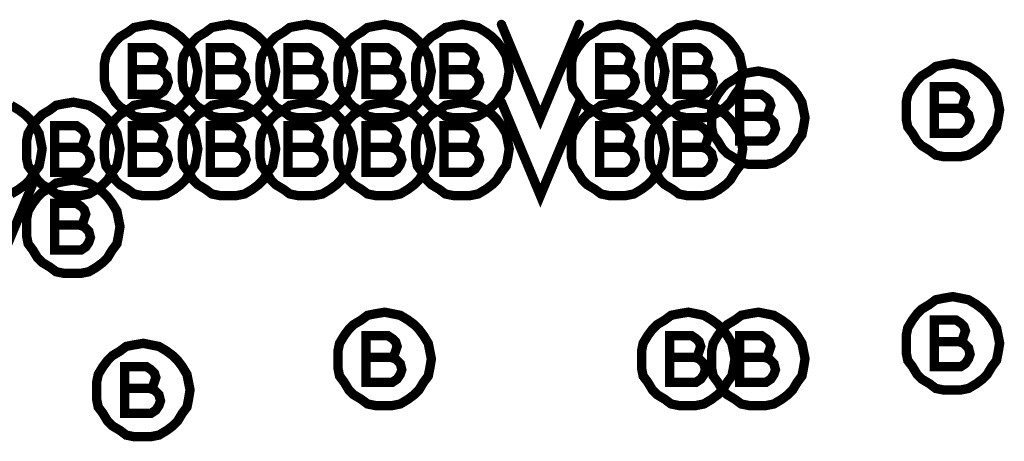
# Model space of a CAD drawing. Extents: x 28 to 61, y 24.9 to 46.
# Tile 21 of 96: x 36.071 to 36.703, y 31.472 to 31.743. Entities that reach past the tile are written whole.
import ezdxf

# ---------------------------------------------------------------- set-up
doc = ezdxf.new("R2010")
doc.units = 0
doc.layers.add('1', color=2, linetype='CONTINUOUS')

msp = doc.modelspace()

# ---------------------------------------------------------------- linework, layer by layer
at = {"layer": '1', "const_width": 0.006}
for points in [[(36.185, 31.71), (36.184, 31.715), (36.183, 31.72), (36.18, 31.725), (36.177, 31.729), (36.174, 31.732), (36.17, 31.735), (36.165, 31.738), (36.16, 31.739), (36.155, 31.74), (36.149, 31.739), (36.144, 31.738), (36.14, 31.735), (36.135, 31.732), (36.132, 31.729), (36.129, 31.725), (36.126, 31.72), (36.125, 31.715), (36.125, 31.71), (36.125, 31.704), (36.126, 31.699), (36.129, 31.695), (36.132, 31.69), (36.135, 31.687), (36.14, 31.684), (36.144, 31.681), (36.149, 31.68), (36.155, 31.68), (36.16, 31.68), (36.165, 31.681), (36.17, 31.684), (36.174, 31.687), (36.177, 31.69), (36.18, 31.695), (36.183, 31.699), (36.184, 31.704), (36.185, 31.71)], [(36.235, 31.71), (36.234, 31.715), (36.233, 31.72), (36.23, 31.725), (36.227, 31.729), (36.224, 31.732), (36.22, 31.735), (36.215, 31.738), (36.21, 31.739), (36.205, 31.74), (36.199, 31.739), (36.194, 31.738), (36.19, 31.735), (36.185, 31.732), (36.182, 31.729), (36.179, 31.725), (36.176, 31.72), (36.175, 31.715), (36.175, 31.71), (36.175, 31.704), (36.176, 31.699), (36.179, 31.695), (36.182, 31.69), (36.185, 31.687), (36.19, 31.684), (36.194, 31.681), (36.199, 31.68), (36.205, 31.68), (36.21, 31.68), (36.215, 31.681), (36.22, 31.684), (36.224, 31.687), (36.227, 31.69), (36.23, 31.695), (36.233, 31.699), (36.234, 31.704), (36.235, 31.71)], [(36.285, 31.71), (36.284, 31.715), (36.283, 31.72), (36.28, 31.725), (36.277, 31.729), (36.274, 31.732), (36.27, 31.735), (36.265, 31.738), (36.26, 31.739), (36.255, 31.74), (36.249, 31.739), (36.244, 31.738), (36.24, 31.735), (36.235, 31.732), (36.232, 31.729), (36.229, 31.725), (36.226, 31.72), (36.225, 31.715), (36.225, 31.71), (36.225, 31.704), (36.226, 31.699), (36.229, 31.695), (36.232, 31.69), (36.235, 31.687), (36.24, 31.684), (36.244, 31.681), (36.249, 31.68), (36.255, 31.68), (36.26, 31.68), (36.265, 31.681), (36.27, 31.684), (36.274, 31.687), (36.277, 31.69), (36.28, 31.695), (36.283, 31.699), (36.284, 31.704), (36.285, 31.71)], [(36.335, 31.71), (36.334, 31.715), (36.333, 31.72), (36.33, 31.725), (36.327, 31.729), (36.324, 31.732), (36.32, 31.735), (36.315, 31.738), (36.31, 31.739), (36.305, 31.74), (36.299, 31.739), (36.294, 31.738), (36.29, 31.735), (36.285, 31.732), (36.282, 31.729), (36.279, 31.725), (36.276, 31.72), (36.275, 31.715), (36.275, 31.71), (36.275, 31.704), (36.276, 31.699), (36.279, 31.695), (36.282, 31.69), (36.285, 31.687), (36.29, 31.684), (36.294, 31.681), (36.299, 31.68), (36.305, 31.68), (36.31, 31.68), (36.315, 31.681), (36.32, 31.684), (36.324, 31.687), (36.327, 31.69), (36.33, 31.695), (36.333, 31.699), (36.334, 31.704), (36.335, 31.71)], [(36.385, 31.71), (36.384, 31.715), (36.383, 31.72), (36.38, 31.725), (36.377, 31.729), (36.374, 31.732), (36.37, 31.735), (36.365, 31.738), (36.36, 31.739), (36.355, 31.74), (36.349, 31.739), (36.344, 31.738), (36.34, 31.735), (36.335, 31.732), (36.332, 31.729), (36.329, 31.725), (36.326, 31.72), (36.325, 31.715), (36.325, 31.71), (36.325, 31.704), (36.326, 31.699), (36.329, 31.695), (36.332, 31.69), (36.335, 31.687), (36.34, 31.684), (36.344, 31.681), (36.349, 31.68), (36.355, 31.68), (36.36, 31.68), (36.365, 31.681), (36.37, 31.684), (36.374, 31.687), (36.377, 31.69), (36.38, 31.695), (36.383, 31.699), (36.384, 31.704), (36.385, 31.71)], [(36.38, 31.74), (36.405, 31.68), (36.43, 31.74)], [(36.485, 31.71), (36.484, 31.715), (36.483, 31.72), (36.48, 31.725), (36.477, 31.729), (36.474, 31.732), (36.47, 31.735), (36.465, 31.738), (36.46, 31.739), (36.455, 31.74), (36.449, 31.739), (36.444, 31.738), (36.44, 31.735), (36.435, 31.732), (36.432, 31.729), (36.429, 31.725), (36.426, 31.72), (36.425, 31.715), (36.425, 31.71), (36.425, 31.704), (36.426, 31.699), (36.429, 31.695), (36.432, 31.69), (36.435, 31.687), (36.44, 31.684), (36.444, 31.681), (36.449, 31.68), (36.455, 31.68), (36.46, 31.68), (36.465, 31.681), (36.47, 31.684), (36.474, 31.687), (36.477, 31.69), (36.48, 31.695), (36.483, 31.699), (36.484, 31.704), (36.485, 31.71)], [(36.535, 31.71), (36.534, 31.715), (36.533, 31.72), (36.53, 31.725), (36.527, 31.729), (36.524, 31.732), (36.52, 31.735), (36.515, 31.738), (36.51, 31.739), (36.505, 31.74), (36.499, 31.739), (36.494, 31.738), (36.49, 31.735), (36.485, 31.732), (36.482, 31.729), (36.479, 31.725), (36.476, 31.72), (36.475, 31.715), (36.475, 31.71), (36.475, 31.704), (36.476, 31.699), (36.479, 31.695), (36.482, 31.69), (36.485, 31.687), (36.49, 31.684), (36.494, 31.681), (36.499, 31.68), (36.505, 31.68), (36.51, 31.68), (36.515, 31.681), (36.52, 31.684), (36.524, 31.687), (36.527, 31.69), (36.53, 31.695), (36.533, 31.699), (36.534, 31.704), (36.535, 31.71)], [(36.159, 31.711), (36.161, 31.712), (36.162, 31.715), (36.163, 31.718), (36.162, 31.721), (36.16, 31.723), (36.157, 31.725), (36.143, 31.725), (36.143, 31.695), (36.16, 31.695), (36.163, 31.697), (36.165, 31.7), (36.166, 31.703), (36.165, 31.707), (36.162, 31.71), (36.159, 31.711), (36.143, 31.711)], [(36.209, 31.711), (36.211, 31.712), (36.212, 31.715), (36.213, 31.718), (36.212, 31.721), (36.21, 31.723), (36.207, 31.725), (36.193, 31.725), (36.193, 31.695), (36.21, 31.695), (36.213, 31.697), (36.215, 31.7), (36.216, 31.703), (36.215, 31.707), (36.212, 31.71), (36.209, 31.711), (36.193, 31.711)], [(36.259, 31.711), (36.261, 31.712), (36.262, 31.715), (36.263, 31.718), (36.262, 31.721), (36.26, 31.723), (36.257, 31.725), (36.243, 31.725), (36.243, 31.695), (36.26, 31.695), (36.263, 31.697), (36.265, 31.7), (36.266, 31.703), (36.265, 31.707), (36.262, 31.71), (36.259, 31.711), (36.243, 31.711)], [(36.309, 31.711), (36.311, 31.712), (36.312, 31.715), (36.313, 31.718), (36.312, 31.721), (36.31, 31.723), (36.307, 31.725), (36.293, 31.725), (36.293, 31.695), (36.31, 31.695), (36.313, 31.697), (36.315, 31.7), (36.316, 31.703), (36.315, 31.707), (36.312, 31.71), (36.309, 31.711), (36.293, 31.711)], [(36.359, 31.711), (36.361, 31.712), (36.362, 31.715), (36.363, 31.718), (36.362, 31.721), (36.36, 31.723), (36.357, 31.725), (36.343, 31.725), (36.343, 31.695), (36.36, 31.695), (36.363, 31.697), (36.365, 31.7), (36.366, 31.703), (36.365, 31.707), (36.362, 31.71), (36.359, 31.711), (36.343, 31.711)], [(36.459, 31.711), (36.461, 31.712), (36.462, 31.715), (36.463, 31.718), (36.462, 31.721), (36.46, 31.723), (36.457, 31.725), (36.443, 31.725), (36.443, 31.695), (36.46, 31.695), (36.463, 31.697), (36.465, 31.7), (36.466, 31.703), (36.465, 31.707), (36.462, 31.71), (36.459, 31.711), (36.443, 31.711)], [(36.509, 31.711), (36.511, 31.712), (36.512, 31.715), (36.513, 31.718), (36.512, 31.721), (36.51, 31.723), (36.507, 31.725), (36.493, 31.725), (36.493, 31.695), (36.51, 31.695), (36.513, 31.697), (36.515, 31.7), (36.516, 31.703), (36.515, 31.707), (36.512, 31.71), (36.509, 31.711), (36.493, 31.711)], [(36.7, 31.685), (36.699, 31.69), (36.698, 31.695), (36.695, 31.7), (36.692, 31.704), (36.689, 31.707), (36.685, 31.71), (36.68, 31.713), (36.675, 31.714), (36.67, 31.715), (36.664, 31.714), (36.659, 31.713), (36.655, 31.71), (36.65, 31.707), (36.647, 31.704), (36.644, 31.7), (36.641, 31.695), (36.64, 31.69), (36.64, 31.685), (36.64, 31.679), (36.641, 31.674), (36.644, 31.67), (36.647, 31.665), (36.65, 31.662), (36.655, 31.659), (36.659, 31.656), (36.664, 31.655), (36.67, 31.655), (36.675, 31.655), (36.68, 31.656), (36.685, 31.659), (36.689, 31.662), (36.692, 31.665), (36.695, 31.67), (36.698, 31.674), (36.699, 31.679), (36.7, 31.685)], [(36.575, 31.68), (36.574, 31.685), (36.573, 31.69), (36.57, 31.695), (36.567, 31.699), (36.564, 31.702), (36.56, 31.705), (36.555, 31.708), (36.55, 31.709), (36.545, 31.71), (36.539, 31.709), (36.534, 31.708), (36.53, 31.705), (36.525, 31.702), (36.522, 31.699), (36.519, 31.695), (36.516, 31.69), (36.515, 31.685), (36.515, 31.68), (36.515, 31.674), (36.516, 31.669), (36.519, 31.665), (36.522, 31.66), (36.525, 31.657), (36.53, 31.654), (36.534, 31.651), (36.539, 31.65), (36.545, 31.65), (36.55, 31.65), (36.555, 31.651), (36.56, 31.654), (36.564, 31.657), (36.567, 31.66), (36.57, 31.665), (36.573, 31.669), (36.574, 31.674), (36.575, 31.68)], [(36.549, 31.681), (36.551, 31.682), (36.552, 31.685), (36.553, 31.688), (36.552, 31.691), (36.55, 31.693), (36.547, 31.695), (36.533, 31.695), (36.533, 31.665), (36.55, 31.665), (36.553, 31.667), (36.555, 31.67), (36.556, 31.673), (36.555, 31.677), (36.552, 31.68), (36.549, 31.681), (36.533, 31.681)], [(36.674, 31.686), (36.676, 31.687), (36.677, 31.69), (36.678, 31.693), (36.677, 31.696), (36.675, 31.698), (36.672, 31.7), (36.658, 31.7), (36.658, 31.67), (36.675, 31.67), (36.678, 31.672), (36.68, 31.675), (36.681, 31.678), (36.68, 31.682), (36.677, 31.685), (36.674, 31.686), (36.658, 31.686)], [(36.135, 31.66), (36.134, 31.665), (36.133, 31.67), (36.13, 31.675), (36.127, 31.679), (36.124, 31.682), (36.12, 31.685), (36.115, 31.688), (36.11, 31.689), (36.105, 31.69), (36.099, 31.689), (36.094, 31.688), (36.09, 31.685), (36.085, 31.682), (36.082, 31.679), (36.079, 31.675), (36.076, 31.67), (36.075, 31.665), (36.075, 31.66), (36.075, 31.654), (36.076, 31.649), (36.079, 31.645), (36.082, 31.64), (36.085, 31.637), (36.09, 31.634), (36.094, 31.631), (36.099, 31.63), (36.105, 31.63), (36.11, 31.63), (36.115, 31.631), (36.12, 31.634), (36.124, 31.637), (36.127, 31.64), (36.13, 31.645), (36.133, 31.649), (36.134, 31.654), (36.135, 31.66)], [(36.185, 31.66), (36.184, 31.665), (36.183, 31.67), (36.18, 31.675), (36.177, 31.679), (36.174, 31.682), (36.17, 31.685), (36.165, 31.688), (36.16, 31.689), (36.155, 31.69), (36.149, 31.689), (36.144, 31.688), (36.14, 31.685), (36.135, 31.682), (36.132, 31.679), (36.129, 31.675), (36.126, 31.67), (36.125, 31.665), (36.125, 31.66), (36.125, 31.654), (36.126, 31.649), (36.129, 31.645), (36.132, 31.64), (36.135, 31.637), (36.14, 31.634), (36.144, 31.631), (36.149, 31.63), (36.155, 31.63), (36.16, 31.63), (36.165, 31.631), (36.17, 31.634), (36.174, 31.637), (36.177, 31.64), (36.18, 31.645), (36.183, 31.649), (36.184, 31.654), (36.185, 31.66)], [(36.235, 31.66), (36.234, 31.665), (36.233, 31.67), (36.23, 31.675), (36.227, 31.679), (36.224, 31.682), (36.22, 31.685), (36.215, 31.688), (36.21, 31.689), (36.205, 31.69), (36.199, 31.689), (36.194, 31.688), (36.19, 31.685), (36.185, 31.682), (36.182, 31.679), (36.179, 31.675), (36.176, 31.67), (36.175, 31.665), (36.175, 31.66), (36.175, 31.654), (36.176, 31.649), (36.179, 31.645), (36.182, 31.64), (36.185, 31.637), (36.19, 31.634), (36.194, 31.631), (36.199, 31.63), (36.205, 31.63), (36.21, 31.63), (36.215, 31.631), (36.22, 31.634), (36.224, 31.637), (36.227, 31.64), (36.23, 31.645), (36.233, 31.649), (36.234, 31.654), (36.235, 31.66)], [(36.285, 31.66), (36.284, 31.665), (36.283, 31.67), (36.28, 31.675), (36.277, 31.679), (36.274, 31.682), (36.27, 31.685), (36.265, 31.688), (36.26, 31.689), (36.255, 31.69), (36.249, 31.689), (36.244, 31.688), (36.24, 31.685), (36.235, 31.682), (36.232, 31.679), (36.229, 31.675), (36.226, 31.67), (36.225, 31.665), (36.225, 31.66), (36.225, 31.654), (36.226, 31.649), (36.229, 31.645), (36.232, 31.64), (36.235, 31.637), (36.24, 31.634), (36.244, 31.631), (36.249, 31.63), (36.255, 31.63), (36.26, 31.63), (36.265, 31.631), (36.27, 31.634), (36.274, 31.637), (36.277, 31.64), (36.28, 31.645), (36.283, 31.649), (36.284, 31.654), (36.285, 31.66)], [(36.335, 31.66), (36.334, 31.665), (36.333, 31.67), (36.33, 31.675), (36.327, 31.679), (36.324, 31.682), (36.32, 31.685), (36.315, 31.688), (36.31, 31.689), (36.305, 31.69), (36.299, 31.689), (36.294, 31.688), (36.29, 31.685), (36.285, 31.682), (36.282, 31.679), (36.279, 31.675), (36.276, 31.67), (36.275, 31.665), (36.275, 31.66), (36.275, 31.654), (36.276, 31.649), (36.279, 31.645), (36.282, 31.64), (36.285, 31.637), (36.29, 31.634), (36.294, 31.631), (36.299, 31.63), (36.305, 31.63), (36.31, 31.63), (36.315, 31.631), (36.32, 31.634), (36.324, 31.637), (36.327, 31.64), (36.33, 31.645), (36.333, 31.649), (36.334, 31.654), (36.335, 31.66)], [(36.385, 31.66), (36.384, 31.665), (36.383, 31.67), (36.38, 31.675), (36.377, 31.679), (36.374, 31.682), (36.37, 31.685), (36.365, 31.688), (36.36, 31.689), (36.355, 31.69), (36.349, 31.689), (36.344, 31.688), (36.34, 31.685), (36.335, 31.682), (36.332, 31.679), (36.329, 31.675), (36.326, 31.67), (36.325, 31.665), (36.325, 31.66), (36.325, 31.654), (36.326, 31.649), (36.329, 31.645), (36.332, 31.64), (36.335, 31.637), (36.34, 31.634), (36.344, 31.631), (36.349, 31.63), (36.355, 31.63), (36.36, 31.63), (36.365, 31.631), (36.37, 31.634), (36.374, 31.637), (36.377, 31.64), (36.38, 31.645), (36.383, 31.649), (36.384, 31.654), (36.385, 31.66)], [(36.38, 31.69), (36.405, 31.63), (36.43, 31.69)], [(36.485, 31.66), (36.484, 31.665), (36.483, 31.67), (36.48, 31.675), (36.477, 31.679), (36.474, 31.682), (36.47, 31.685), (36.465, 31.688), (36.46, 31.689), (36.455, 31.69), (36.449, 31.689), (36.444, 31.688), (36.44, 31.685), (36.435, 31.682), (36.432, 31.679), (36.429, 31.675), (36.426, 31.67), (36.425, 31.665), (36.425, 31.66), (36.425, 31.654), (36.426, 31.649), (36.429, 31.645), (36.432, 31.64), (36.435, 31.637), (36.44, 31.634), (36.444, 31.631), (36.449, 31.63), (36.455, 31.63), (36.46, 31.63), (36.465, 31.631), (36.47, 31.634), (36.474, 31.637), (36.477, 31.64), (36.48, 31.645), (36.483, 31.649), (36.484, 31.654), (36.485, 31.66)], [(36.535, 31.66), (36.534, 31.665), (36.533, 31.67), (36.53, 31.675), (36.527, 31.679), (36.524, 31.682), (36.52, 31.685), (36.515, 31.688), (36.51, 31.689), (36.505, 31.69), (36.499, 31.689), (36.494, 31.688), (36.49, 31.685), (36.485, 31.682), (36.482, 31.679), (36.479, 31.675), (36.476, 31.67), (36.475, 31.665), (36.475, 31.66), (36.475, 31.654), (36.476, 31.649), (36.479, 31.645), (36.482, 31.64), (36.485, 31.637), (36.49, 31.634), (36.494, 31.631), (36.499, 31.63), (36.505, 31.63), (36.51, 31.63), (36.515, 31.631), (36.52, 31.634), (36.524, 31.637), (36.527, 31.64), (36.53, 31.645), (36.533, 31.649), (36.534, 31.654), (36.535, 31.66)], [(36.085, 31.66), (36.084, 31.665), (36.083, 31.67), (36.08, 31.675), (36.077, 31.679), (36.074, 31.682), (36.07, 31.685), (36.065, 31.688)], [(36.109, 31.661), (36.111, 31.662), (36.112, 31.665), (36.113, 31.668), (36.112, 31.671), (36.11, 31.673), (36.107, 31.675), (36.093, 31.675), (36.093, 31.645), (36.11, 31.645), (36.113, 31.647), (36.115, 31.65), (36.116, 31.653), (36.115, 31.657), (36.112, 31.66), (36.109, 31.661), (36.093, 31.661)], [(36.159, 31.661), (36.161, 31.662), (36.162, 31.665), (36.163, 31.668), (36.162, 31.671), (36.16, 31.673), (36.157, 31.675), (36.143, 31.675), (36.143, 31.645), (36.16, 31.645), (36.163, 31.647), (36.165, 31.65), (36.166, 31.653), (36.165, 31.657), (36.162, 31.66), (36.159, 31.661), (36.143, 31.661)], [(36.209, 31.661), (36.211, 31.662), (36.212, 31.665), (36.213, 31.668), (36.212, 31.671), (36.21, 31.673), (36.207, 31.675), (36.193, 31.675), (36.193, 31.645), (36.21, 31.645), (36.213, 31.647), (36.215, 31.65), (36.216, 31.653), (36.215, 31.657), (36.212, 31.66), (36.209, 31.661), (36.193, 31.661)], [(36.259, 31.661), (36.261, 31.662), (36.262, 31.665), (36.263, 31.668), (36.262, 31.671), (36.26, 31.673), (36.257, 31.675), (36.243, 31.675), (36.243, 31.645), (36.26, 31.645), (36.263, 31.647), (36.265, 31.65), (36.266, 31.653), (36.265, 31.657), (36.262, 31.66), (36.259, 31.661), (36.243, 31.661)], [(36.309, 31.661), (36.311, 31.662), (36.312, 31.665), (36.313, 31.668), (36.312, 31.671), (36.31, 31.673), (36.307, 31.675), (36.293, 31.675), (36.293, 31.645), (36.31, 31.645), (36.313, 31.647), (36.315, 31.65), (36.316, 31.653), (36.315, 31.657), (36.312, 31.66), (36.309, 31.661), (36.293, 31.661)], [(36.359, 31.661), (36.361, 31.662), (36.362, 31.665), (36.363, 31.668), (36.362, 31.671), (36.36, 31.673), (36.357, 31.675), (36.343, 31.675), (36.343, 31.645), (36.36, 31.645), (36.363, 31.647), (36.365, 31.65), (36.366, 31.653), (36.365, 31.657), (36.362, 31.66), (36.359, 31.661), (36.343, 31.661)], [(36.459, 31.661), (36.461, 31.662), (36.462, 31.665), (36.463, 31.668), (36.462, 31.671), (36.46, 31.673), (36.457, 31.675), (36.443, 31.675), (36.443, 31.645), (36.46, 31.645), (36.463, 31.647), (36.465, 31.65), (36.466, 31.653), (36.465, 31.657), (36.462, 31.66), (36.459, 31.661), (36.443, 31.661)], [(36.509, 31.661), (36.511, 31.662), (36.512, 31.665), (36.513, 31.668), (36.512, 31.671), (36.51, 31.673), (36.507, 31.675), (36.493, 31.675), (36.493, 31.645), (36.51, 31.645), (36.513, 31.647), (36.515, 31.65), (36.516, 31.653), (36.515, 31.657), (36.512, 31.66), (36.509, 31.661), (36.493, 31.661)], [(36.065, 31.631), (36.07, 31.634), (36.074, 31.637), (36.077, 31.64), (36.08, 31.645), (36.083, 31.649), (36.084, 31.654), (36.085, 31.66)], [(36.03, 31.64), (36.055, 31.58), (36.08, 31.64)], [(36.135, 31.61), (36.134, 31.615), (36.133, 31.62), (36.13, 31.625), (36.127, 31.629), (36.124, 31.632), (36.12, 31.635), (36.115, 31.638), (36.11, 31.639), (36.105, 31.64), (36.099, 31.639), (36.094, 31.638), (36.09, 31.635), (36.085, 31.632), (36.082, 31.629), (36.079, 31.625), (36.076, 31.62), (36.075, 31.615), (36.075, 31.61), (36.075, 31.604), (36.076, 31.599), (36.079, 31.595), (36.082, 31.59), (36.085, 31.587), (36.09, 31.584), (36.094, 31.581), (36.099, 31.58), (36.105, 31.58), (36.11, 31.58), (36.115, 31.581), (36.12, 31.584), (36.124, 31.587), (36.127, 31.59), (36.13, 31.595), (36.133, 31.599), (36.134, 31.604), (36.135, 31.61)], [(36.109, 31.611), (36.111, 31.612), (36.112, 31.615), (36.113, 31.618), (36.112, 31.621), (36.11, 31.623), (36.107, 31.625), (36.093, 31.625), (36.093, 31.595), (36.11, 31.595), (36.113, 31.597), (36.115, 31.6), (36.116, 31.603), (36.115, 31.607), (36.112, 31.61), (36.109, 31.611), (36.093, 31.611)], [(36.7, 31.535), (36.699, 31.54), (36.698, 31.545), (36.695, 31.55), (36.692, 31.554), (36.689, 31.557), (36.685, 31.56), (36.68, 31.563), (36.675, 31.564), (36.67, 31.565), (36.664, 31.564), (36.659, 31.563), (36.655, 31.56), (36.65, 31.557), (36.647, 31.554), (36.644, 31.55), (36.641, 31.545), (36.64, 31.54), (36.64, 31.535), (36.64, 31.529), (36.641, 31.524), (36.644, 31.52), (36.647, 31.515), (36.65, 31.512), (36.655, 31.509), (36.659, 31.506), (36.664, 31.505), (36.67, 31.505), (36.675, 31.505), (36.68, 31.506), (36.685, 31.509), (36.689, 31.512), (36.692, 31.515), (36.695, 31.52), (36.698, 31.524), (36.699, 31.529), (36.7, 31.535)], [(36.335, 31.525), (36.334, 31.53), (36.333, 31.535), (36.33, 31.54), (36.327, 31.544), (36.324, 31.547), (36.32, 31.55), (36.315, 31.553), (36.31, 31.554), (36.305, 31.555), (36.299, 31.554), (36.294, 31.553), (36.29, 31.55), (36.285, 31.547), (36.282, 31.544), (36.279, 31.54), (36.276, 31.535), (36.275, 31.53), (36.275, 31.525), (36.275, 31.519), (36.276, 31.514), (36.279, 31.51), (36.282, 31.505), (36.285, 31.502), (36.29, 31.499), (36.294, 31.496), (36.299, 31.495), (36.305, 31.495), (36.31, 31.495), (36.315, 31.496), (36.32, 31.499), (36.324, 31.502), (36.327, 31.505), (36.33, 31.51), (36.333, 31.514), (36.334, 31.519), (36.335, 31.525)], [(36.53, 31.525), (36.529, 31.53), (36.528, 31.535), (36.525, 31.54), (36.522, 31.544), (36.519, 31.547), (36.515, 31.55), (36.51, 31.553), (36.505, 31.554), (36.5, 31.555), (36.494, 31.554), (36.489, 31.553), (36.485, 31.55), (36.48, 31.547), (36.477, 31.544), (36.474, 31.54), (36.471, 31.535), (36.47, 31.53), (36.47, 31.525), (36.47, 31.519), (36.471, 31.514), (36.474, 31.51), (36.477, 31.505), (36.48, 31.502), (36.485, 31.499), (36.489, 31.496), (36.494, 31.495), (36.5, 31.495), (36.505, 31.495), (36.51, 31.496), (36.515, 31.499), (36.519, 31.502), (36.522, 31.505), (36.525, 31.51), (36.528, 31.514), (36.529, 31.519), (36.53, 31.525)], [(36.575, 31.525), (36.574, 31.53), (36.573, 31.535), (36.57, 31.54), (36.567, 31.544), (36.564, 31.547), (36.56, 31.55), (36.555, 31.553), (36.55, 31.554), (36.545, 31.555), (36.539, 31.554), (36.534, 31.553), (36.53, 31.55), (36.525, 31.547), (36.522, 31.544), (36.519, 31.54), (36.516, 31.535), (36.515, 31.53), (36.515, 31.525), (36.515, 31.519), (36.516, 31.514), (36.519, 31.51), (36.522, 31.505), (36.525, 31.502), (36.53, 31.499), (36.534, 31.496), (36.539, 31.495), (36.545, 31.495), (36.55, 31.495), (36.555, 31.496), (36.56, 31.499), (36.564, 31.502), (36.567, 31.505), (36.57, 31.51), (36.573, 31.514), (36.574, 31.519), (36.575, 31.525)], [(36.674, 31.536), (36.676, 31.537), (36.677, 31.54), (36.678, 31.543), (36.677, 31.546), (36.675, 31.548), (36.672, 31.55), (36.658, 31.55), (36.658, 31.52), (36.675, 31.52), (36.678, 31.522), (36.68, 31.525), (36.681, 31.528), (36.68, 31.532), (36.677, 31.535), (36.674, 31.536), (36.658, 31.536)], [(36.309, 31.526), (36.311, 31.527), (36.312, 31.53), (36.313, 31.533), (36.312, 31.536), (36.31, 31.538), (36.307, 31.54), (36.293, 31.54), (36.293, 31.51), (36.31, 31.51), (36.313, 31.512), (36.315, 31.515), (36.316, 31.518), (36.315, 31.522), (36.312, 31.525), (36.309, 31.526), (36.293, 31.526)], [(36.504, 31.526), (36.506, 31.527), (36.507, 31.53), (36.508, 31.533), (36.507, 31.536), (36.505, 31.538), (36.502, 31.54), (36.488, 31.54), (36.488, 31.51), (36.505, 31.51), (36.508, 31.512), (36.51, 31.515), (36.511, 31.518), (36.51, 31.522), (36.507, 31.525), (36.504, 31.526), (36.488, 31.526)], [(36.549, 31.526), (36.551, 31.527), (36.552, 31.53), (36.553, 31.533), (36.552, 31.536), (36.55, 31.538), (36.547, 31.54), (36.533, 31.54), (36.533, 31.51), (36.55, 31.51), (36.553, 31.512), (36.555, 31.515), (36.556, 31.518), (36.555, 31.522), (36.552, 31.525), (36.549, 31.526), (36.533, 31.526)], [(36.18, 31.505), (36.179, 31.51), (36.178, 31.515), (36.175, 31.52), (36.172, 31.524), (36.169, 31.527), (36.165, 31.53), (36.16, 31.533), (36.155, 31.534), (36.15, 31.535), (36.144, 31.534), (36.139, 31.533), (36.135, 31.53), (36.13, 31.527), (36.127, 31.524), (36.124, 31.52), (36.121, 31.515), (36.12, 31.51), (36.12, 31.505), (36.12, 31.499), (36.121, 31.494), (36.124, 31.49), (36.127, 31.485), (36.13, 31.482), (36.135, 31.479), (36.139, 31.476), (36.144, 31.475), (36.15, 31.475), (36.155, 31.475), (36.16, 31.476), (36.165, 31.479), (36.169, 31.482), (36.172, 31.485), (36.175, 31.49), (36.178, 31.494), (36.179, 31.499), (36.18, 31.505)], [(36.154, 31.506), (36.156, 31.507), (36.157, 31.51), (36.158, 31.513), (36.157, 31.516), (36.155, 31.518), (36.152, 31.52), (36.138, 31.52), (36.138, 31.49), (36.155, 31.49), (36.158, 31.492), (36.16, 31.495), (36.161, 31.498), (36.16, 31.502), (36.157, 31.505), (36.154, 31.506), (36.138, 31.506)]]:
    msp.add_lwpolyline(points, dxfattribs=at)
at = {"layer": '1', "const_width": 0.003}
for points in [[(36.3815, 31.74, 1), (36.3785, 31.74, 1)], [(36.4315, 31.74, 1), (36.4285, 31.74, 1)], [(36.1445, 31.711, 1), (36.1415, 31.711, 1)], [(36.1605, 31.711, 1), (36.1575, 31.711, 1)], [(36.1865, 31.71, 1), (36.1835, 31.71, 1)], [(36.1865, 31.71, 1), (36.1835, 31.71, 1)], [(36.1945, 31.711, 1), (36.1915, 31.711, 1)], [(36.2105, 31.711, 1), (36.2075, 31.711, 1)], [(36.2365, 31.71, 1), (36.2335, 31.71, 1)], [(36.2365, 31.71, 1), (36.2335, 31.71, 1)], [(36.2445, 31.711, 1), (36.2415, 31.711, 1)], [(36.2605, 31.711, 1), (36.2575, 31.711, 1)], [(36.2865, 31.71, 1), (36.2835, 31.71, 1)], [(36.2865, 31.71, 1), (36.2835, 31.71, 1)], [(36.2945, 31.711, 1), (36.2915, 31.711, 1)], [(36.3105, 31.711, 1), (36.3075, 31.711, 1)], [(36.3365, 31.71, 1), (36.3335, 31.71, 1)], [(36.3365, 31.71, 1), (36.3335, 31.71, 1)], [(36.3445, 31.711, 1), (36.3415, 31.711, 1)], [(36.3605, 31.711, 1), (36.3575, 31.711, 1)], [(36.3865, 31.71, 1), (36.3835, 31.71, 1)], [(36.3865, 31.71, 1), (36.3835, 31.71, 1)], [(36.4445, 31.711, 1), (36.4415, 31.711, 1)], [(36.4605, 31.711, 1), (36.4575, 31.711, 1)], [(36.4865, 31.71, 1), (36.4835, 31.71, 1)], [(36.4865, 31.71, 1), (36.4835, 31.71, 1)], [(36.4945, 31.711, 1), (36.4915, 31.711, 1)], [(36.5105, 31.711, 1), (36.5075, 31.711, 1)], [(36.5365, 31.71, 1), (36.5335, 31.71, 1)], [(36.5365, 31.71, 1), (36.5335, 31.71, 1)], [(36.3815, 31.69, 1), (36.3785, 31.69, 1)], [(36.4315, 31.69, 1), (36.4285, 31.69, 1)], [(36.6595, 31.686, 1), (36.6565, 31.686, 1)], [(36.6755, 31.686, 1), (36.6725, 31.686, 1)], [(36.7015, 31.685, 1), (36.6985, 31.685, 1)], [(36.7015, 31.685, 1), (36.6985, 31.685, 1)], [(36.5345, 31.681, 1), (36.5315, 31.681, 1)], [(36.5505, 31.681, 1), (36.5475, 31.681, 1)], [(36.5765, 31.68, 1), (36.5735, 31.68, 1)], [(36.5765, 31.68, 1), (36.5735, 31.68, 1)], [(36.0865, 31.66, 1), (36.0835, 31.66, 1)], [(36.0865, 31.66, 1), (36.0835, 31.66, 1)], [(36.0945, 31.661, 1), (36.0915, 31.661, 1)], [(36.1105, 31.661, 1), (36.1075, 31.661, 1)], [(36.1365, 31.66, 1), (36.1335, 31.66, 1)], [(36.1365, 31.66, 1), (36.1335, 31.66, 1)], [(36.1445, 31.661, 1), (36.1415, 31.661, 1)], [(36.1605, 31.661, 1), (36.1575, 31.661, 1)], [(36.1865, 31.66, 1), (36.1835, 31.66, 1)], [(36.1865, 31.66, 1), (36.1835, 31.66, 1)], [(36.1945, 31.661, 1), (36.1915, 31.661, 1)], [(36.2105, 31.661, 1), (36.2075, 31.661, 1)], [(36.2365, 31.66, 1), (36.2335, 31.66, 1)], [(36.2365, 31.66, 1), (36.2335, 31.66, 1)], [(36.2445, 31.661, 1), (36.2415, 31.661, 1)], [(36.2605, 31.661, 1), (36.2575, 31.661, 1)], [(36.2865, 31.66, 1), (36.2835, 31.66, 1)], [(36.2865, 31.66, 1), (36.2835, 31.66, 1)], [(36.2945, 31.661, 1), (36.2915, 31.661, 1)], [(36.3105, 31.661, 1), (36.3075, 31.661, 1)], [(36.3365, 31.66, 1), (36.3335, 31.66, 1)], [(36.3365, 31.66, 1), (36.3335, 31.66, 1)], [(36.3445, 31.661, 1), (36.3415, 31.661, 1)], [(36.3605, 31.661, 1), (36.3575, 31.661, 1)], [(36.3865, 31.66, 1), (36.3835, 31.66, 1)], [(36.3865, 31.66, 1), (36.3835, 31.66, 1)], [(36.4445, 31.661, 1), (36.4415, 31.661, 1)], [(36.4605, 31.661, 1), (36.4575, 31.661, 1)], [(36.4865, 31.66, 1), (36.4835, 31.66, 1)], [(36.4865, 31.66, 1), (36.4835, 31.66, 1)], [(36.4945, 31.661, 1), (36.4915, 31.661, 1)], [(36.5105, 31.661, 1), (36.5075, 31.661, 1)], [(36.5365, 31.66, 1), (36.5335, 31.66, 1)], [(36.5365, 31.66, 1), (36.5335, 31.66, 1)], [(36.0815, 31.64, 1), (36.0785, 31.64, 1)], [(36.0945, 31.611, 1), (36.0915, 31.611, 1)], [(36.1105, 31.611, 1), (36.1075, 31.611, 1)], [(36.1365, 31.61, 1), (36.1335, 31.61, 1)], [(36.1365, 31.61, 1), (36.1335, 31.61, 1)], [(36.6595, 31.536, 1), (36.6565, 31.536, 1)], [(36.6755, 31.536, 1), (36.6725, 31.536, 1)], [(36.7015, 31.535, 1), (36.6985, 31.535, 1)], [(36.7015, 31.535, 1), (36.6985, 31.535, 1)], [(36.2945, 31.526, 1), (36.2915, 31.526, 1)], [(36.3105, 31.526, 1), (36.3075, 31.526, 1)], [(36.3365, 31.525, 1), (36.3335, 31.525, 1)], [(36.3365, 31.525, 1), (36.3335, 31.525, 1)], [(36.4895, 31.526, 1), (36.4865, 31.526, 1)], [(36.5055, 31.526, 1), (36.5025, 31.526, 1)], [(36.5315, 31.525, 1), (36.5285, 31.525, 1)], [(36.5315, 31.525, 1), (36.5285, 31.525, 1)], [(36.5345, 31.526, 1), (36.5315, 31.526, 1)], [(36.5505, 31.526, 1), (36.5475, 31.526, 1)], [(36.5765, 31.525, 1), (36.5735, 31.525, 1)], [(36.5765, 31.525, 1), (36.5735, 31.525, 1)], [(36.1395, 31.506, 1), (36.1365, 31.506, 1)], [(36.1555, 31.506, 1), (36.1525, 31.506, 1)], [(36.1815, 31.505, 1), (36.1785, 31.505, 1)], [(36.1815, 31.505, 1), (36.1785, 31.505, 1)]]:
    msp.add_lwpolyline(points, format="xyb", close=True, dxfattribs=at)

doc.saveas('drawing.dxf')
